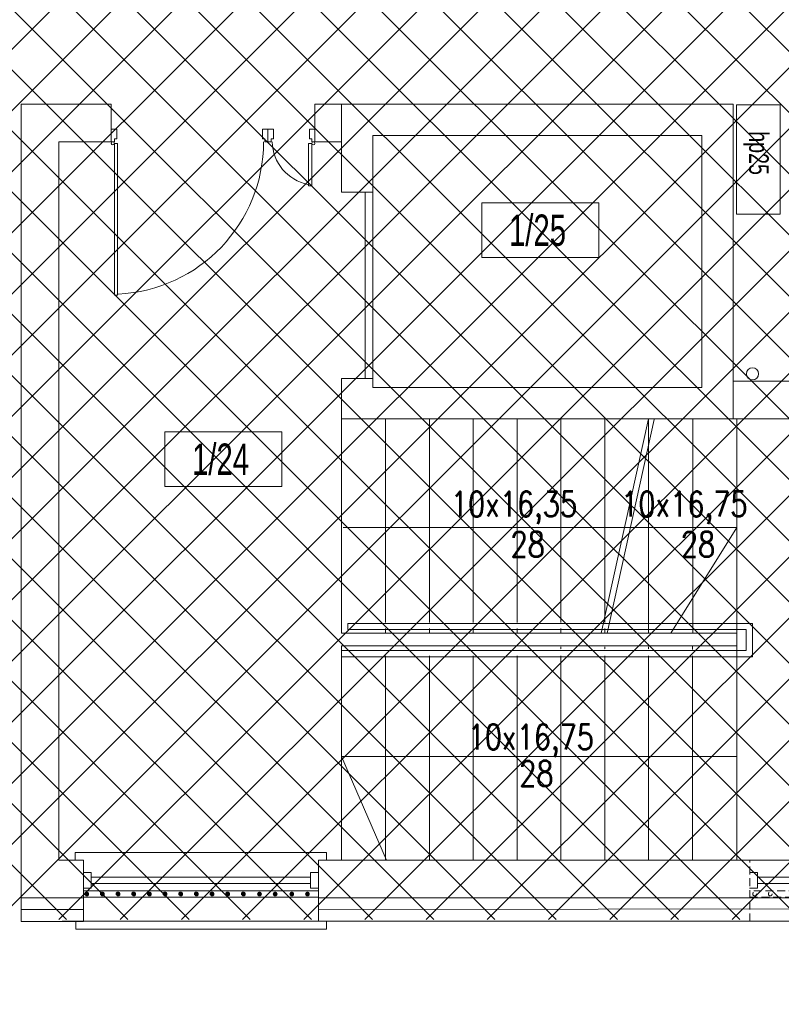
# Model space of a CAD drawing. Header units: millimetres. Extents: x 6354466 to 6508314, y -1889048 to -1342748.
# Tile 97 of 134: x 6413425 to 6418287, y -1661373 to -1655084. Entities that reach past the tile are written whole.
import ezdxf
from ezdxf.enums import TextEntityAlignment as Align

# ---------------------------------------------------------------- set-up
doc = ezdxf.new("R2010")
doc.units = ezdxf.units.MM
doc.header["$PDMODE"] = 3
doc.header["$PDSIZE"] = 10
doc.linetypes.add('HIDDEN', pattern=[0.375, 0.25, -0.125])
for name, color, linetype, lineweight in [('L - PPOŻ', 10, 'Continuous', 15), ('L-2', 167, 'Continuous', 13), ('L-3', 10, 'Continuous', 18), ('L-4', 92, 'Continuous', 20), ('L-5', 152, 'Continuous', 9), ('L-6', 6, 'Continuous', 5), ('L-DIM', 252, 'Continuous', 5), ('L-DRZWI', 146, 'Continuous', 13), ('L-HATCH', 252, 'Continuous', 5), ('L-hatch ociepl', 252, 'Continuous', 5), ('L-OKNA', 144, 'Continuous', 20), ('L-OPIS', 142, 'Continuous', 9), ('L-Wyburzenia', 253, 'HIDDEN', 5)]:
    doc.layers.add(name, color=color, linetype=linetype, lineweight=lineweight)
doc.styles.add('160', font='simplex.shx', dxfattribs={"width": 0.8, "height": 160})
doc.styles.add('170', font='cdmsimpl.shx', dxfattribs={"width": 0.8, "height": 170})
doc.styles.add('200', font='cdmsimpl.shx', dxfattribs={"width": 0.7, "height": 200})
doc.styles.add('250', font='cdmsimpl.shx', dxfattribs={"width": 0.7, "height": 250})
doc.linetypes.add('BATTING', pattern='A,0.00254,-2.54,[134,ltypeshp.shx,S=2.54,R=0,X=-2.54,Y=0],-5.08,[134,ltypeshp.shx,S=2.54,R=180,X=2.54,Y=0],-2.54', length=10.16254)
doc.dimstyles.new('160', dxfattribs={"dimtxt": 160, "dimasz": 80, "dimexe": 60, "dimexo": 3, "dimgap": 18, "dimtad": 1, "dimdec": 0, "dimlfac": 0.1, "dimrnd": 1, "dimtxsty": '160', "dimblk": 'ARCHTICK', "dimcen": 2.5, "dimdle": 30, "dimadec": 0, "dimazin": 0, "dimtfac": 1, "dimtdec": 0, "dimtix": 1, "dimtmove": 2, "dimatfit": 0, "dimldrblk": 'NONE', "dimfxl": 0, "dimarcsym": 0})

# ---------------------------------------------------------------- blocks, each defined once
blk = doc.blocks.new('fvv')
at = {"ltscale": 8}
for p, q in [((278552.3, 125415.4), (278517.3, 125415.4)), ((278552.3, 125355.4), (278552.3, 125415.4)), ((278782.3, 125355.4), (278782.3, 125415.4)), ((278782.3, 125415.4), (278817.3, 125415.4)), ((278817.3, 125415.4), (278817.3, 125335.4)), ((278817.3, 125415.4), (278817.3, 125335.4)), ((278852.3, 125415.4), (278817.3, 125415.4)), ((278852.3, 125355.4), (278852.3, 125415.4)), ((279782.3, 125355.4), (279782.3, 125415.4)), ((279782.3, 125415.4), (279817.3, 125415.4)), ((278537.3, 125335.4), (278537.3, 125355.4)), ((278537.3, 125355.4), (278552.3, 125355.4)), ((278797.3, 125355.4), (278782.3, 125355.4)), ((278797.3, 125335.4), (278797.3, 125355.4)), ((278837.3, 125335.4), (278837.3, 125355.4)), ((278837.3, 125355.4), (278852.3, 125355.4)), ((279797.3, 125355.4), (279782.3, 125355.4)), ((279797.3, 125335.4), (279797.3, 125355.4)), ((278517.3, 125335.4), (278537.3, 125335.4)), ((278537.3, 125325.4), (278537.3, 125315.4)), ((278537.3, 125325.4), (278557.3, 125325.4)), ((278537.3, 125055.4), (278537.3, 125325.4)), ((278557.3, 125325.4), (278557.3, 125055.4)), ((278817.3, 125335.4), (278797.3, 125335.4)), ((278817.3, 125335.4), (278837.3, 125335.4)), ((279797.3, 125325.4), (279777.3, 125325.4)), ((279777.3, 125325.4), (279777.3, 124355.4)), ((279817.3, 125335.4), (279797.3, 125335.4)), ((279797.3, 125325.4), (279797.3, 125315.4)), ((279797.3, 124355.4), (279797.3, 125325.4)), ((278557.3, 125055.4), (278537.3, 125055.4)), ((279777.3, 124355.4), (279797.3, 124355.4))]:
    blk.add_line(p, q, dxfattribs=at)
for points in [[(278517.3, 125415.4), (278517.3, 125335.4)], [(279817.3, 125415.4), (279817.3, 125335.4)], [(278537.3, 125325.4), (278537.3, 125055.4)], [(279797.3, 125325.4), (279797.3, 124355.4)]]:
    blk.add_lwpolyline(points, dxfattribs=at)
for centre in [(278527.3, 125325.4), (279807.3, 125325.4)]:
    blk.add_circle(centre, 10, dxfattribs=at)
for centre, radius, start, end in [((278503.8, 125343.1), 285.9, 281.7008, 358.45842), ((279819.2, 125336.2), 974.1, 180.04583, 267.27416)]:
    blk.add_arc(centre, radius, start, end, dxfattribs=at)
blk = doc.blocks.new('opis pom')
at = {"color": 0}
blk.add_lwpolyline([(252896.7, -40976.9), (253643.9, -40976.9), (253643.9, -41326.9), (252896.7, -41326.9)], close=True, dxfattribs=at)
at = {"layer": 'L-4', "lineweight": 30, "style": '250', "width": 0.7}
blk.add_attdef('2', text='', height=250, dxfattribs=at).set_placement((253252.2, -41151.9), align=Align.MIDDLE_CENTER)
blk = doc.blocks.new('*U93')
for p, q in [((-5, 0), (-5, -5)), ((5, -5), (5, 0)), ((-5, -5), (5, -5)), ((-2, -5), (-2, -145)), ((2, -5), (2, -145)), ((-5, -150), (-5, -145)), ((-5, -145), (5, -145)), ((5, -145), (5, -150))]:
    blk.add_line(p, q)
blk = doc.blocks.new('_ArchTick')
at = {"color": 0, "linetype": 'ByBlock', "const_width": 0.15}
blk.add_lwpolyline([(-0.5, -0.5), (0.5, 0.5)], dxfattribs=at)
blk = doc.blocks.new('*D234')
at = {"layer": 'Defpoints', "color": 0, "ltscale": 10, "transparency": 16777216}
for p in [(6413833.2, -1660453.4), (6413435.3, -1660843.4), (6413435.3, -1662198.2)]:
    blk.add_point(p, dxfattribs=at)
at = {"layer": 'L-DIM', "color": 0, "lineweight": -2, "ltscale": 10, "transparency": 16777216}
for p, q in [((6413435.3, -1662118.2), (6413435.3, -1662258.2)), ((6413833.2, -1662118.2), (6413833.2, -1662258.2)), ((6413863.2, -1662198.2), (6413405.3, -1662198.2))]:
    blk.add_line(p, q, dxfattribs=at)
at = {"layer": 'L-DIM', "color": 0, "lineweight": -2, "ltscale": 10, "transparency": 16777216, "xscale": 80, "yscale": 80, "zscale": 80, "rotation": 180}
blk.add_blockref('_ArchTick', (6413435.3, -1662198.2), dxfattribs=at)
at = {"layer": 'L-DIM', "color": 0, "lineweight": -2, "ltscale": 10, "transparency": 16777216, "xscale": 80, "yscale": 80, "zscale": 80}
blk.add_blockref('_ArchTick', (6413833.2, -1662198.2), dxfattribs=at)
at = {"layer": 'L-DIM', "color": 0, "lineweight": 13, "ltscale": 10, "transparency": 16777216, "insert": (6413634.3, -1662100.2), "char_height": 160, "attachment_point": 5, "style": '160'}
blk.add_mtext('40', dxfattribs=at)
blk = doc.blocks.new('_None')
blk = doc.blocks.new('*D235')
at = {"layer": 'Defpoints', "color": 0, "transparency": 16777216}
for p in [(6413415.3, -1660843.4), (6413435.3, -1660843.4), (6413415.3, -1662198.2)]:
    blk.add_point(p, dxfattribs=at)
at = {"layer": 'L-DIM', "color": 0, "lineweight": -2, "ltscale": 10, "transparency": 16777216}
for p, q in [((6413415.3, -1662118.2), (6413415.3, -1662258.2)), ((6413435.3, -1662118.2), (6413435.3, -1662258.2)), ((6413415.3, -1662198.2), (6413335.3, -1662198.2)), ((6413465.3, -1662198.2), (6413385.3, -1662198.2)), ((6413435.3, -1662198.2), (6413515.3, -1662198.2))]:
    blk.add_line(p, q, dxfattribs=at)
at = {"layer": 'L-DIM', "color": 0, "linetype": 'ByBlock', "lineweight": -2, "transparency": 16777216, "xscale": 80, "yscale": 80, "zscale": 80}
blk.add_blockref('_ArchTick', (6413415.3, -1662198.2), dxfattribs=at)
at = {"layer": 'L-DIM', "color": 0, "linetype": 'ByBlock', "lineweight": -2, "transparency": 16777216, "xscale": 80, "yscale": 80, "zscale": 80, "rotation": 180}
blk.add_blockref('_ArchTick', (6413435.3, -1662198.2), dxfattribs=at)
at = {"layer": 'L-DIM', "color": 0, "ltscale": 10, "transparency": 16777216, "insert": (6413425.3, -1662100.2), "char_height": 160, "attachment_point": 5, "style": '160'}
blk.add_mtext('2', dxfattribs=at)
blk = doc.blocks.new('*D236')
at = {"layer": 'Defpoints', "color": 0, "transparency": 16777216}
for p in [(6411875.3, -1660843.4), (6413415.3, -1660843.4), (6411875.3, -1662198.2)]:
    blk.add_point(p, dxfattribs=at)
at = {"layer": 'L-DIM', "color": 0, "lineweight": -2, "ltscale": 10, "transparency": 16777216}
for p, q in [((6411875.3, -1662118.2), (6411875.3, -1662258.2)), ((6413415.3, -1662118.2), (6413415.3, -1662258.2)), ((6413445.3, -1662198.2), (6411845.3, -1662198.2))]:
    blk.add_line(p, q, dxfattribs=at)
at = {"layer": 'L-DIM', "color": 0, "linetype": 'ByBlock', "lineweight": -2, "transparency": 16777216, "xscale": 80, "yscale": 80, "zscale": 80, "rotation": 180}
blk.add_blockref('_ArchTick', (6411875.3, -1662198.2), dxfattribs=at)
at = {"layer": 'L-DIM', "color": 0, "linetype": 'ByBlock', "lineweight": -2, "transparency": 16777216, "xscale": 80, "yscale": 80, "zscale": 80}
blk.add_blockref('_ArchTick', (6413415.3, -1662198.2), dxfattribs=at)
at = {"layer": 'L-DIM', "color": 0, "ltscale": 10, "transparency": 16777216, "insert": (6412645.3, -1662100.2), "char_height": 160, "attachment_point": 5, "style": '160'}
blk.add_mtext('154', dxfattribs=at)
blk = doc.blocks.new('*D267')
at = {"layer": 'Defpoints', "color": 0, "ltscale": 10, "transparency": 16777216}
for p in [(6413435.3, -1660843.4), (6413555.3, -1660843.4), (6413435.3, -1662454.8)]:
    blk.add_point(p, dxfattribs=at)
at = {"layer": 'L-DIM', "color": 0, "lineweight": -2, "ltscale": 10, "transparency": 16777216}
for p, q in [((6413435.3, -1662374.8), (6413435.3, -1662514.8)), ((6413555.3, -1662374.8), (6413555.3, -1662514.8)), ((6413435.3, -1662454.8), (6413355.3, -1662454.8)), ((6413555.3, -1662454.8), (6413435.3, -1662454.8)), ((6413555.3, -1662454.8), (6413635.3, -1662454.8))]:
    blk.add_line(p, q, dxfattribs=at)
at = {"layer": 'L-DIM', "color": 0, "lineweight": -2, "ltscale": 10, "transparency": 16777216, "xscale": 80, "yscale": 80, "zscale": 80}
blk.add_blockref('_ArchTick', (6413435.3, -1662454.8), dxfattribs=at)
at = {"layer": 'L-DIM', "color": 0, "lineweight": -2, "ltscale": 10, "transparency": 16777216, "xscale": 80, "yscale": 80, "zscale": 80, "rotation": 180}
blk.add_blockref('_ArchTick', (6413555.3, -1662454.8), dxfattribs=at)
at = {"layer": 'L-DIM', "color": 0, "lineweight": 13, "ltscale": 10, "transparency": 16777216, "insert": (6413682.9, -1662364.5), "char_height": 160, "attachment_point": 5, "style": '160'}
blk.add_mtext('12', dxfattribs=at)
blk = doc.blocks.new('*D268')
at = {"layer": 'Defpoints', "color": 0, "transparency": 16777216}
for p in [(6413415.3, -1660843.4), (6413435.3, -1660843.4), (6413415.3, -1662454.8)]:
    blk.add_point(p, dxfattribs=at)
at = {"layer": 'L-DIM', "color": 0, "lineweight": -2, "ltscale": 10, "transparency": 16777216}
for p, q in [((6413415.3, -1662374.8), (6413415.3, -1662514.8)), ((6413435.3, -1662374.8), (6413435.3, -1662514.8)), ((6413415.3, -1662454.8), (6413335.3, -1662454.8)), ((6413465.3, -1662454.8), (6413385.3, -1662454.8)), ((6413435.3, -1662454.8), (6413515.3, -1662454.8))]:
    blk.add_line(p, q, dxfattribs=at)
at = {"layer": 'L-DIM', "color": 0, "linetype": 'ByBlock', "lineweight": -2, "transparency": 16777216, "xscale": 80, "yscale": 80, "zscale": 80}
blk.add_blockref('_ArchTick', (6413415.3, -1662454.8), dxfattribs=at)
at = {"layer": 'L-DIM', "color": 0, "linetype": 'ByBlock', "lineweight": -2, "transparency": 16777216, "xscale": 80, "yscale": 80, "zscale": 80, "rotation": 180}
blk.add_blockref('_ArchTick', (6413435.3, -1662454.8), dxfattribs=at)
at = {"layer": 'L-DIM', "color": 0, "ltscale": 10, "transparency": 16777216, "insert": (6413425.3, -1662356.8), "char_height": 160, "attachment_point": 5, "style": '160'}
blk.add_mtext('2', dxfattribs=at)
blk = doc.blocks.new('*D269')
at = {"layer": 'Defpoints', "color": 0, "transparency": 16777216}
for p in [(6384030.3, -1660768.4), (6413415.3, -1660843.4), (6384030.3, -1662454.8)]:
    blk.add_point(p, dxfattribs=at)
at = {"layer": 'L-DIM', "color": 0, "lineweight": -2, "ltscale": 10, "transparency": 16777216}
for p, q in [((6384030.3, -1662374.8), (6384030.3, -1662514.8)), ((6413415.3, -1662374.8), (6413415.3, -1662514.8)), ((6413445.3, -1662454.8), (6384000.3, -1662454.8))]:
    blk.add_line(p, q, dxfattribs=at)
at = {"layer": 'L-DIM', "color": 0, "linetype": 'ByBlock', "lineweight": -2, "transparency": 16777216, "xscale": 80, "yscale": 80, "zscale": 80, "rotation": 180}
blk.add_blockref('_ArchTick', (6384030.3, -1662454.8), dxfattribs=at)
at = {"layer": 'L-DIM', "color": 0, "linetype": 'ByBlock', "lineweight": -2, "transparency": 16777216, "xscale": 80, "yscale": 80, "zscale": 80}
blk.add_blockref('_ArchTick', (6413415.3, -1662454.8), dxfattribs=at)
at = {"layer": 'L-DIM', "color": 0, "ltscale": 10, "transparency": 16777216, "insert": (6398722.8, -1662356.8), "char_height": 160, "attachment_point": 5, "style": '160'}
blk.add_mtext('2939', dxfattribs=at)
blk = doc.blocks.new('*D272')
at = {"layer": 'Defpoints', "color": 0, "transparency": 16777216}
for p in [(6383200.3, -1660693.4), (6413415.3, -1660843.4), (6413415.3, -1662681.7)]:
    blk.add_point(p, dxfattribs=at)
at = {"layer": 'L-DIM', "color": 0, "lineweight": -2, "ltscale": 10, "transparency": 16777216}
for p, q in [((6383200.3, -1662601.7), (6383200.3, -1662741.7)), ((6413415.3, -1662601.7), (6413415.3, -1662741.7)), ((6383170.3, -1662681.7), (6413445.3, -1662681.7))]:
    blk.add_line(p, q, dxfattribs=at)
at = {"layer": 'L-DIM', "color": 0, "linetype": 'ByBlock', "lineweight": -2, "transparency": 16777216, "xscale": 80, "yscale": 80, "zscale": 80, "rotation": 180}
blk.add_blockref('_ArchTick', (6383200.3, -1662681.7), dxfattribs=at)
at = {"layer": 'L-DIM', "color": 0, "linetype": 'ByBlock', "lineweight": -2, "transparency": 16777216, "xscale": 80, "yscale": 80, "zscale": 80}
blk.add_blockref('_ArchTick', (6413415.3, -1662681.7), dxfattribs=at)
at = {"layer": 'L-DIM', "color": 0, "ltscale": 10, "transparency": 16777216, "insert": (6398307.8, -1662583.7), "char_height": 160, "attachment_point": 5, "style": '160'}
blk.add_mtext('3022', dxfattribs=at)
blk = doc.blocks.new('*D273')
at = {"layer": 'Defpoints', "color": 0, "transparency": 16777216}
for p in [(6413435.3, -1660693.4), (6413415.3, -1660843.4), (6413435.3, -1662681.7)]:
    blk.add_point(p, dxfattribs=at)
at = {"layer": 'L-DIM', "color": 0, "lineweight": -2, "ltscale": 10, "transparency": 16777216}
for p, q in [((6413415.3, -1662601.7), (6413415.3, -1662741.7)), ((6413435.3, -1662601.7), (6413435.3, -1662741.7)), ((6413415.3, -1662681.7), (6413335.3, -1662681.7)), ((6413385.3, -1662681.7), (6413465.3, -1662681.7)), ((6413435.3, -1662681.7), (6413515.3, -1662681.7))]:
    blk.add_line(p, q, dxfattribs=at)
at = {"layer": 'L-DIM', "color": 0, "linetype": 'ByBlock', "lineweight": -2, "transparency": 16777216, "xscale": 80, "yscale": 80, "zscale": 80}
blk.add_blockref('_ArchTick', (6413415.3, -1662681.7), dxfattribs=at)
at = {"layer": 'L-DIM', "color": 0, "linetype": 'ByBlock', "lineweight": -2, "transparency": 16777216, "xscale": 80, "yscale": 80, "zscale": 80, "rotation": 180}
blk.add_blockref('_ArchTick', (6413435.3, -1662681.7), dxfattribs=at)
at = {"layer": 'L-DIM', "color": 0, "ltscale": 10, "transparency": 16777216, "insert": (6413425.3, -1662583.7), "char_height": 160, "attachment_point": 5, "style": '160'}
blk.add_mtext('2', dxfattribs=at)

msp = doc.modelspace()

# ---------------------------------------------------------------- hatches: boundary and pattern name
at = {"layer": 'L-HATCH', "ltscale": 10, "transparency": 33554687}
h = msp.add_hatch(dxfattribs=at)
h.set_pattern_fill('ANSI37', color=252, scale=87)
h.set_pattern_definition([(45, (-48871.55, 200010.94), (-195.320571, 195.320571), []), (135, (-48871.55, 200010.94), (-195.320571, -195.320571), [])])
h.paths.add_polyline_path([(6428375.3, -1646723.4), (6413285.3, -1646723.4), (6413285.3, -1660832.4), (6428375.3, -1660832.4)])

# ---------------------------------------------------------------- linework, layer by layer
at = {"layer": 'L - PPOŻ', "lineweight": 13}
msp.add_lwpolyline([(6418000.4, -1655627.2), (6418280.4, -1655627.2), (6418280.4, -1656327.2), (6418000.4, -1656327.2)], close=True, dxfattribs=at)
at = {"layer": 'L-2', "lineweight": 13, "ltscale": 8}
for p, q in [((6413435.3, -1655623.4), (6413675.3, -1655623.4)), ((6413675.3, -1655623.4), (6414009.6, -1655623.4)), ((6414009.6, -1655623.4), (6414009.6, -1655863.4)), ((6415309.6, -1655623.4), (6415309.6, -1655863.4)), ((6415309.6, -1655623.4), (6415480.3, -1655623.4)), ((6413675.3, -1655863.4), (6413675.3, -1660453.4)), ((6414009.6, -1655863.4), (6413675.3, -1655863.4)), ((6415309.6, -1655863.4), (6415480.3, -1655863.4)), ((6415680.3, -1656186.3), (6415480.3, -1656186.3)), ((6415680.4, -1657376.7), (6415480.3, -1657376.7)), ((6417980.3, -1657393.4), (6419661, -1657393.4)), ((6417980.3, -1657633.4), (6419661, -1657633.4)), ((6413833.2, -1660693.4), (6413833.2, -1660453.4)), ((6415333.2, -1660693.4), (6415333.2, -1660453.4))]:
    msp.add_line(p, q, dxfattribs=at)
at = {"layer": 'L-2', "ltscale": 8}
msp.add_line((6413435.3, -1655623.4), (6413435.3, -1660693.4), dxfattribs=at)
at = {"layer": 'L-2', "lineweight": 13, "ltscale": 8}
for points in [[(6415480.3, -1656186.3), (6415480.3, -1655623.4), (6417980.3, -1655623.4), (6417980.3, -1657633.4), (6415480.3, -1657633.4), (6415480.3, -1657376.7)], [(6415680.3, -1656186.3), (6415680.3, -1655823.4), (6417780.3, -1655823.4), (6417780.3, -1657433.4), (6415680.3, -1657433.4), (6415680.3, -1657376.7)], [(6413675.3, -1660453.4), (6413833.2, -1660453.4)], [(6415333.2, -1660453.4), (6419661, -1660453.4)], [(6413435.3, -1660693.4), (6413833.2, -1660693.4)], [(6415333.2, -1660693.4), (6420688.2, -1660693.4)]]:
    msp.add_lwpolyline(points, dxfattribs=at)
at = {"layer": 'L-3', "lineweight": 13, "ltscale": 10}
for centre, radius in [((6413853.2, -1660668.4), 12), ((6413853.2, -1660668.4), 11), ((6413853.2, -1660668.4), 10), ((6413853.2, -1660668.4), 9), ((6413853.2, -1660668.4), 8), ((6413853.2, -1660668.4), 7), ((6413853.2, -1660668.4), 6), ((6413853.2, -1660668.4), 5), ((6413853.2, -1660668.4), 4), ((6413853.2, -1660668.4), 3), ((6413853.2, -1660668.4), 3), ((6413853.2, -1660668.4), 2), ((6413853.2, -1660668.4), 1), ((6413953.2, -1660668.4), 12), ((6413953.2, -1660668.4), 11), ((6413953.2, -1660668.4), 10), ((6413953.2, -1660668.4), 9), ((6413953.2, -1660668.4), 8), ((6413953.2, -1660668.4), 7), ((6413953.2, -1660668.4), 6), ((6413953.2, -1660668.4), 5), ((6413953.2, -1660668.4), 4), ((6413953.2, -1660668.4), 3), ((6413953.2, -1660668.4), 3), ((6413953.2, -1660668.4), 2), ((6413953.2, -1660668.4), 1)]:
    msp.add_circle(centre, radius, dxfattribs=at)
at = {"layer": 'L-5', "lineweight": 13, "ltscale": 8}
for p, q in [((6415630.4, -1657376.7), (6415630.4, -1656186.1)), ((6415680.4, -1657376.7), (6415680.4, -1656186.1)), ((6415480.3, -1657633.4), (6415480.3, -1659003.4)), ((6415760.3, -1657633.4), (6415760.3, -1658933.5)), ((6416040.3, -1657633.4), (6416040.3, -1658933.5)), ((6416320.3, -1657633.4), (6416320.3, -1658933.5)), ((6416600.3, -1657633.4), (6416600.3, -1658933.5)), ((6416880.3, -1657633.4), (6416880.3, -1658933.5)), ((6417138.2, -1659003.4), (6417440.3, -1657633.4)), ((6417160.3, -1657633.4), (6417160.3, -1658933.5)), ((6417174.9, -1659003.4), (6417476.2, -1657637)), ((6417440.3, -1657633.4), (6417440.3, -1659003.4)), ((6417722.5, -1657633.4), (6417722.5, -1659003.4)), ((6418002.5, -1657633.4), (6418002.5, -1660453.4)), ((6415480.3, -1659003.4), (6417160.3, -1659003.4)), ((6415760.3, -1658973.5), (6415760.3, -1659003.4)), ((6416040.3, -1658973.5), (6416040.3, -1659003.4)), ((6416320.3, -1658973.5), (6416320.3, -1659003.4)), ((6416600.3, -1658973.5), (6416600.3, -1659003.4)), ((6416880.3, -1658973.5), (6416880.3, -1659003.4)), ((6417160, -1659003.4), (6418000, -1659003.4)), ((6417160.3, -1658973.5), (6417160.3, -1659003.4)), ((6415480.3, -1659083.4), (6415480.3, -1660453.4)), ((6415480.3, -1659083.4), (6418000.2, -1659083.4)), ((6415760.3, -1659147.1), (6415760.3, -1660453.4)), ((6416040.3, -1659147.1), (6416040.3, -1660453.4)), ((6416320.3, -1659147.1), (6416320.3, -1660453.4)), ((6416600.3, -1659147.1), (6416600.3, -1660453.4)), ((6416880.3, -1659147.1), (6416880.3, -1660453.4)), ((6417160.3, -1659147.1), (6417160.3, -1660453.4)), ((6417440.3, -1659147.1), (6417440.3, -1660453.4)), ((6417720.3, -1659147.1), (6417720.3, -1660453.4)), ((6413833.2, -1660693.4), (6413833.2, -1660843.4)), ((6415333.2, -1660693.4), (6415333.2, -1660843)), ((6413696.6, -1660843), (6418833.2, -1660842.9)), ((6415327.2, -1660843), (6428365.3, -1660842.6)), ((6415383.2, -1660893.4), (6415383.2, -1660843))]:
    msp.add_line(p, q, dxfattribs=at)
at = {"layer": 'L-5', "lineweight": 13, "ltscale": 5}
for p, q in [((6413779.9, -1660403.4), (6415383.2, -1660403.4)), ((6413779.9, -1660403.4), (6413779.9, -1660453.4)), ((6415383.2, -1660403.4), (6415383.2, -1660453.4)), ((6413783.2, -1660893.4), (6413783.2, -1660843)), ((6413783.2, -1660893.4), (6415383.2, -1660893.4))]:
    msp.add_line(p, q, dxfattribs=at)
at = {"layer": 'L-5', "ltscale": 5}
msp.add_line((6413435.3, -1660693.4), (6413435.3, -1660843.4), dxfattribs=at)
at = {"layer": 'L-5', "lineweight": 13}
msp.add_lwpolyline([(6415333.2, -1660488.3), (6415333.2, -1660453.4)], dxfattribs=at)
at = {"layer": 'L-5', "lineweight": 13, "ltscale": 10}
msp.add_lwpolyline([(6413833.2, -1660688.4), (6415333.2, -1660688.4), (6415333.2, -1660648.4), (6413833.2, -1660648.4)], close=True, dxfattribs=at)
at = {"layer": 'L-5', "lineweight": 13, "ltscale": 5}
msp.add_lwpolyline([(6413435.3, -1660843.4), (6413833.2, -1660843.4)], dxfattribs=at)
at = {"layer": 'L-5', "lineweight": 13, "ltscale": 10}
for centre, radius in [((6418103.6, -1657346.3), 38.9), ((6414053.2, -1660668.4), 12), ((6414053.2, -1660668.4), 11), ((6414053.2, -1660668.4), 10), ((6414053.2, -1660668.4), 9), ((6414053.2, -1660668.4), 8), ((6414053.2, -1660668.4), 7), ((6414053.2, -1660668.4), 6), ((6414053.2, -1660668.4), 5), ((6414053.2, -1660668.4), 4), ((6414053.2, -1660668.4), 3), ((6414053.2, -1660668.4), 3), ((6414053.2, -1660668.4), 2), ((6414053.2, -1660668.4), 1), ((6414153.2, -1660668.4), 12), ((6414153.2, -1660668.4), 11), ((6414153.2, -1660668.4), 10), ((6414153.2, -1660668.4), 9), ((6414153.2, -1660668.4), 8), ((6414153.2, -1660668.4), 7), ((6414153.2, -1660668.4), 6), ((6414153.2, -1660668.4), 5), ((6414153.2, -1660668.4), 4), ((6414153.2, -1660668.4), 3), ((6414153.2, -1660668.4), 3), ((6414153.2, -1660668.4), 2), ((6414153.2, -1660668.4), 1), ((6414253.2, -1660668.4), 12), ((6414253.2, -1660668.4), 11), ((6414253.2, -1660668.4), 10), ((6414253.2, -1660668.4), 9), ((6414253.2, -1660668.4), 8), ((6414253.2, -1660668.4), 7), ((6414253.2, -1660668.4), 6), ((6414253.2, -1660668.4), 5), ((6414253.2, -1660668.4), 4), ((6414253.2, -1660668.4), 3), ((6414253.2, -1660668.4), 3), ((6414253.2, -1660668.4), 2), ((6414253.2, -1660668.4), 1), ((6414353.2, -1660668.4), 12), ((6414353.2, -1660668.4), 11), ((6414353.2, -1660668.4), 10), ((6414353.2, -1660668.4), 9), ((6414353.2, -1660668.4), 8), ((6414353.2, -1660668.4), 7), ((6414353.2, -1660668.4), 6), ((6414353.2, -1660668.4), 5), ((6414353.2, -1660668.4), 4), ((6414353.2, -1660668.4), 3), ((6414353.2, -1660668.4), 3), ((6414353.2, -1660668.4), 2), ((6414353.2, -1660668.4), 1), ((6414453.2, -1660668.4), 12), ((6414453.2, -1660668.4), 11), ((6414453.2, -1660668.4), 10), ((6414453.2, -1660668.4), 9), ((6414453.2, -1660668.4), 8), ((6414453.2, -1660668.4), 7), ((6414453.2, -1660668.4), 6), ((6414453.2, -1660668.4), 5), ((6414453.2, -1660668.4), 4), ((6414453.2, -1660668.4), 3), ((6414453.2, -1660668.4), 3), ((6414453.2, -1660668.4), 2), ((6414453.2, -1660668.4), 1), ((6414553.2, -1660668.4), 12), ((6414553.2, -1660668.4), 11), ((6414553.2, -1660668.4), 10), ((6414553.2, -1660668.4), 9), ((6414553.2, -1660668.4), 8), ((6414553.2, -1660668.4), 7), ((6414553.2, -1660668.4), 6), ((6414553.2, -1660668.4), 5), ((6414553.2, -1660668.4), 4), ((6414553.2, -1660668.4), 3), ((6414553.2, -1660668.4), 3), ((6414553.2, -1660668.4), 2), ((6414553.2, -1660668.4), 1), ((6414653.2, -1660668.4), 12), ((6414653.2, -1660668.4), 11), ((6414653.2, -1660668.4), 10), ((6414653.2, -1660668.4), 9), ((6414653.2, -1660668.4), 8), ((6414653.2, -1660668.4), 7), ((6414653.2, -1660668.4), 6), ((6414653.2, -1660668.4), 5), ((6414653.2, -1660668.4), 4), ((6414653.2, -1660668.4), 3), ((6414653.2, -1660668.4), 3), ((6414653.2, -1660668.4), 2), ((6414653.2, -1660668.4), 1), ((6414753.2, -1660668.4), 12), ((6414753.2, -1660668.4), 11), ((6414753.2, -1660668.4), 10), ((6414753.2, -1660668.4), 9), ((6414753.2, -1660668.4), 8), ((6414753.2, -1660668.4), 7), ((6414753.2, -1660668.4), 6), ((6414753.2, -1660668.4), 5), ((6414753.2, -1660668.4), 4), ((6414753.2, -1660668.4), 3), ((6414753.2, -1660668.4), 3), ((6414753.2, -1660668.4), 2), ((6414753.2, -1660668.4), 1), ((6414853.2, -1660668.4), 12), ((6414853.2, -1660668.4), 11), ((6414853.2, -1660668.4), 10), ((6414853.2, -1660668.4), 9), ((6414853.2, -1660668.4), 8), ((6414853.2, -1660668.4), 7), ((6414853.2, -1660668.4), 6), ((6414853.2, -1660668.4), 5), ((6414853.2, -1660668.4), 4), ((6414853.2, -1660668.4), 3), ((6414853.2, -1660668.4), 3), ((6414853.2, -1660668.4), 2), ((6414853.2, -1660668.4), 1), ((6414956.2, -1660668.4), 12), ((6414956.2, -1660668.4), 11), ((6414956.2, -1660668.4), 10), ((6414956.2, -1660668.4), 9), ((6414956.2, -1660668.4), 8), ((6414956.2, -1660668.4), 7), ((6414956.2, -1660668.4), 6), ((6414956.2, -1660668.4), 5), ((6414956.2, -1660668.4), 4), ((6414956.2, -1660668.4), 3), ((6414956.2, -1660668.4), 3), ((6414956.2, -1660668.4), 2), ((6414956.2, -1660668.4), 1), ((6415056.2, -1660668.4), 12), ((6415056.2, -1660668.4), 11), ((6415056.2, -1660668.4), 10), ((6415056.2, -1660668.4), 9), ((6415056.2, -1660668.4), 8), ((6415056.2, -1660668.4), 7), ((6415056.2, -1660668.4), 6), ((6415056.2, -1660668.4), 5), ((6415056.2, -1660668.4), 4), ((6415056.2, -1660668.4), 3), ((6415056.2, -1660668.4), 3), ((6415056.2, -1660668.4), 2), ((6415056.2, -1660668.4), 1), ((6415162.2, -1660668.4), 12), ((6415162.2, -1660668.4), 11), ((6415162.2, -1660668.4), 10), ((6415162.2, -1660668.4), 9), ((6415162.2, -1660668.4), 8), ((6415162.2, -1660668.4), 7), ((6415162.2, -1660668.4), 6), ((6415162.2, -1660668.4), 5), ((6415162.2, -1660668.4), 4), ((6415162.2, -1660668.4), 3), ((6415162.2, -1660668.4), 3), ((6415162.2, -1660668.4), 2), ((6415162.2, -1660668.4), 1), ((6415262.2, -1660668.4), 12), ((6415262.2, -1660668.4), 11), ((6415262.2, -1660668.4), 10), ((6415262.2, -1660668.4), 9), ((6415262.2, -1660668.4), 8), ((6415262.2, -1660668.4), 7), ((6415262.2, -1660668.4), 6), ((6415262.2, -1660668.4), 5), ((6415262.2, -1660668.4), 4), ((6415262.2, -1660668.4), 3), ((6415262.2, -1660668.4), 3), ((6415262.2, -1660668.4), 2), ((6415262.2, -1660668.4), 1)]:
    msp.add_circle(centre, radius, dxfattribs=at)
at = {"layer": 'L-6', "lineweight": 13, "ltscale": 8}
for p, q in [((6415520.3, -1658979.7), (6415520.3, -1658939.7)), ((6418102.9, -1658939.7), (6415520.3, -1658939.7)), ((6418102.9, -1659153.4), (6418102.9, -1658939.7)), ((6418062.9, -1658979.7), (6415520.3, -1658979.7)), ((6418062.9, -1659113.4), (6418062.9, -1658979.7)), ((6415480.3, -1659113.4), (6418062.9, -1659113.4)), ((6415480.3, -1659153.4), (6418102.9, -1659153.4))]:
    msp.add_line(p, q, dxfattribs=at)
at = {"layer": 'L-HATCH', "linetype": 'HIDDEN', "lineweight": 13, "ltscale": 20}
msp.add_line((6417440.3, -1659083.4), (6417440.3, -1659107.1), dxfattribs=at)
at = {"layer": 'L-HATCH', "linetype": 'HIDDEN', "lineweight": 13, "ltscale": 300}
msp.add_line((6417719.6, -1659083.4), (6417720.3, -1659107.1), dxfattribs=at)
at = {"layer": 'L-HATCH', "linetype": 'HIDDEN', "lineweight": 13, "ltscale": 200}
msp.add_line((6418086, -1660843), (6418086, -1660453.4), dxfattribs=at)
msp.add_lwpolyline([(6418086, -1660688.4), (6419586, -1660688.4), (6419586, -1660648.4), (6418086, -1660648.4)], close=True, dxfattribs=at)
for centre in [(6418116.4, -1660668.4), (6418216.4, -1660668.4)]:
    msp.add_circle(centre, 12, dxfattribs=at)
at = {"layer": 'L-hatch ociepl', "linetype": 'BATTING', "lineweight": 13, "ltscale": 7}
for points in [[(6413435.3, -1660768.4), (6413833.2, -1660768.4)], [(6415333.2, -1660768.2), (6420688.2, -1660762)]]:
    msp.add_lwpolyline(points, dxfattribs=at)
at = {"layer": 'L-OPIS', "lineweight": 13}
for p, q in [((6415491, -1658327.6), (6418002.5, -1658327.6)), ((6418002.5, -1658327.6), (6417582.5, -1659003.4)), ((6415480.3, -1659789.9), (6418000.3, -1659789.9)), ((6415766.1, -1660453.4), (6415480.3, -1659789.9))]:
    msp.add_line(p, q, dxfattribs=at)
at = {"layer": 'L-Wyburzenia', "lineweight": 13, "ltscale": 20}
for p, q in [((6416880.3, -1659083.4), (6416880.3, -1659107.1)), ((6417160.3, -1659083.4), (6417160.3, -1659107.1))]:
    msp.add_line(p, q, dxfattribs=at)

# ---------------------------------------------------------------- block references
at = {"layer": 'L-5', "lineweight": 13}
ref = msp.add_blockref('opis pom', (6163478.6, -1615276.7), dxfattribs=at)
ref.add_attrib('2', '1/25', dxfattribs={"layer": 'L-3', "height": 200, "style": '200', "width": 0.7}).set_placement((6416730.8, -1656428.6), align=Align.MIDDLE_CENTER)
ref = msp.add_blockref('opis pom', (6161455.2, -1616739.4), dxfattribs=at)
ref.add_attrib('2', '1/24', dxfattribs={"layer": 'L-3', "height": 200, "style": '200', "width": 0.7}).set_placement((6414707.5, -1657891.3), align=Align.MIDDLE_CENTER)
at = {"layer": 'L-DRZWI', "lineweight": 13, "ltscale": 8, "xscale": -1}
msp.add_blockref('fvv', (6693827, -1781199.7), dxfattribs=at)
at = {"layer": 'L-OKNA', "lineweight": 13, "ltscale": 10, "xscale": -10, "yscale": 10, "zscale": 10, "rotation": 270}
msp.add_blockref('*U93', (6415331.5, -1660580.8), dxfattribs=at)
at = {"layer": 'L-OKNA', "linetype": 'HIDDEN', "lineweight": 13, "ltscale": 200, "xscale": -10, "yscale": 10, "zscale": 10, "rotation": 270}
msp.add_blockref('*U93', (6419584.3, -1660580.8), dxfattribs=at)

# ---------------------------------------------------------------- texts
at = {"layer": 'L - PPOŻ', "lineweight": 13, "style": '170', "width": 0.75}
msp.add_text('hp25', height=125, rotation=270, dxfattribs=at).set_placement((6418081.7, -1655796.7))
at = {"layer": 'L-OPIS', "lineweight": 13, "char_height": 160, "width": 3444.394, "attachment_point": 9, "style": '160'}
for s, insert in [('10x16,35', (6416983.6, -1658306.5)), ('10x16,75', (6418071.2, -1658306.5)), ('28', (6416777.7, -1658514.6)), ('28', (6417865.3, -1658514.6)), ('10x16,75', (6417090.8, -1659794.4)), ('28', (6416833.3, -1659978.8))]:
    msp.add_mtext(s, dxfattribs=dict(at, insert=insert))

# ---------------------------------------------------------------- dimensions: what is measured, and where the dimension line sits
at = {"layer": 'L-DIM', "lineweight": 13, "ltscale": 10}
dim = msp.add_linear_dim(base=(6413435.3, -1662198.2), p1=(6413833.2, -1660453.4), p2=(6413435.3, -1660843.4), dimstyle='160', override={"dimlfac": 0.1}, dxfattribs=at)
dim.commit()
dim.dimension.update_dxf_attribs({"geometry": '*D234', "text_midpoint": (6413634.3, -1662100.2)})
at = {"layer": 'L-DIM', "ltscale": 10}
for base, p1, p2, picture, middle in [((6413415.3487778, -1662681.6609918), (6383200.3487778, -1660693.3827957), (6413415.3487778, -1660843.3827957), '*D272', (6398307.8487778, -1662583.6609918)), ((6413435.3, -1662681.7), (6413415.3, -1660843.4), (6413435.3, -1660693.4), '*D273', (6413425.3, -1662583.7)), ((6384030.3487778, -1662454.8056847), (6413415.3487778, -1660843.3827957), (6384030.3487778, -1660768.3827957), '*D269', (6398722.8487778, -1662356.8056847)), ((6411875.3, -1662198.2), (6413415.3, -1660843.4), (6411875.3, -1660843.4), '*D236', (6412645.3, -1662100.2)), ((6413415.3, -1662198.2), (6413435.3, -1660843.4), (6413415.3, -1660843.4), '*D235', (6413425.3, -1662100.2)), ((6413415.3, -1662454.8), (6413435.3, -1660843.4), (6413415.3, -1660843.4), '*D268', (6413425.3, -1662356.8))]:
    dim = msp.add_linear_dim(base=base, p1=p1, p2=p2, dimstyle='160', override={"dimlfac": 0.1}, dxfattribs=at)
    dim.commit()
    dim.dimension.update_dxf_attribs({"geometry": picture, "text_midpoint": middle})
at = {"layer": 'L-DIM', "lineweight": 13, "ltscale": 10}
dim = msp.add_linear_dim(base=(6413435.3, -1662454.8), p1=(6413555.3, -1660843.4), p2=(6413435.3, -1660843.4), dimstyle='160', override={"dimlfac": 0.1}, dxfattribs=at)
dim.commit()
dim.dimension.update_dxf_attribs({"geometry": '*D267', "text_midpoint": (6413682.9, -1662364.5), "dimtype": 160})

doc.saveas('drawing.dxf')
